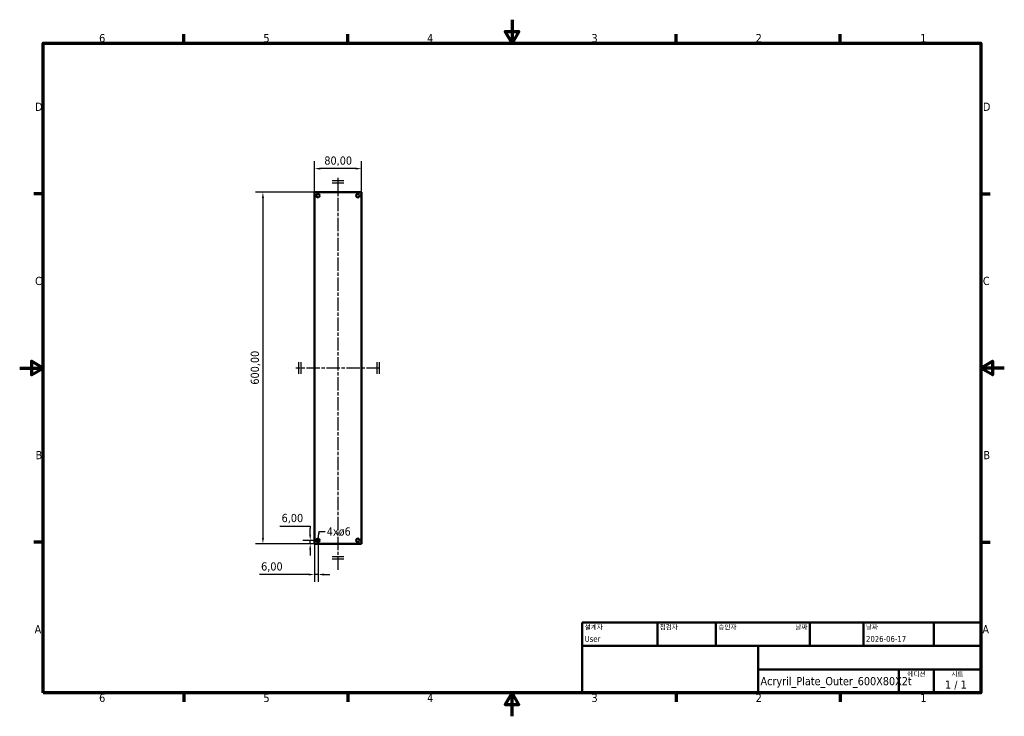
# Model space of a CAD drawing. Header units: millimetres. Extents: x 0 to 1680, y 0 to 1188.
import ezdxf
from ezdxf.enums import TextEntityAlignment as Align

# ---------------------------------------------------------------- set-up
doc = ezdxf.new("R2010")
doc.units = ezdxf.units.MM
doc.header["$LTSCALE"] = 4
doc.linetypes.add('CHAIN', pattern=[0.3543, 0.2362, -0.0295, 0.0591, -0.0295])
for name, color, linetype, lineweight in [('경계(ISO)', 7, 'Continuous', 70), ('기호(ISO)', 7, 'Continuous', 25), ('스케치 형상(ISO)', 7, 'Continuous', 25), ('외형선(ISO)', 7, 'Continuous', 50), ('제목(ISO)', 7, 'Continuous', 50), ('중심선(ISO)', 7, 'Continuous', 25), ('치수(ISO)', 7, 'Continuous', 25)]:
    doc.layers.add(name, color=color, linetype=linetype, lineweight=lineweight)
doc.styles.add('주 텍스트 (ISO)', font='tahoma.ttf')
doc.styles.add('텍스트 스타일39', font='tahoma.ttf')
doc.styles.add('텍스트 스타일41', font='tahoma.ttf')
doc.dimstyles.new('기본값 (ISO)', dxfattribs={"dimscale": 4, "dimtxt": 3.5, "dimasz": 2.5, "dimexe": 3.175, "dimexo": 0, "dimgap": 0.762, "dimtad": 1, "dimzin": 0, "dimtxsty": '주 텍스트 (ISO)', "dimcen": 0.09, "dimdle": 10, "dimclrd": 256, "dimclre": 256, "dimclrt": 256, "dimazin": 0, "dimtfac": 1.001486, "dimtmove": 0, "dimatfit": 3, "dimfxl": 0, "dimtolj": 1, "dimtzin": 0, "dimlwd": -1, "dimlwe": -1, "dimarcsym": 0})
doc.dimstyles.new('기본값 - 방법 1b (ISO)$7', dxfattribs={"dimscale": 4, "dimtxt": 3.5, "dimasz": 2.5, "dimexe": 3.175, "dimexo": 0, "dimgap": 0.762, "dimtad": 1, "dimtoh": 1, "dimtxsty": '주 텍스트 (ISO)', "dimcen": 0.09, "dimdle": 10, "dimclrd": 256, "dimclre": 256, "dimclrt": 256, "dimazin": 2, "dimtfac": 1, "dimtmove": 0, "dimatfit": 3, "dimfxl": 0, "dimtolj": 1, "dimlwd": -1, "dimlwe": -1, "dimarcsym": 0})

# ---------------------------------------------------------------- blocks, each defined once
blk = doc.blocks.new('경계 기본 경계')
at = {"layer": '경계(ISO)'}
for p, q in [((70, 287), (70, 290.9)), ((140, 287), (140, 290.9)), ((280, 287), (280, 290.9)), ((350, 287), (350, 290.9)), ((10, 222.75), (6.1, 222.75)), ((410, 222.75), (413.9, 222.75)), ((10, 74.25), (6.1, 74.25)), ((410, 74.25), (413.9, 74.25)), ((70, 10), (70, 6.1)), ((140, 10), (140, 6.1)), ((280, 10), (280, 6.1)), ((350, 10), (350, 6.1))]:
    blk.add_line(p, q, dxfattribs=at)
at = {"layer": '경계(ISO)', "flags": 128}
for points in [[(210, 297), (210, 287), (207.11, 292), (212.89, 292), (210, 287)], [(10, 10), (10, 287), (410, 287), (410, 10), (10, 10)], [(0, 148.5), (10, 148.5), (5, 151.39), (5, 145.61), (10, 148.5)], [(420, 148.5), (410, 148.5), (415, 151.39), (415, 145.61), (410, 148.5)], [(210, 0), (210, 10), (207.11, 5), (212.89, 5), (210, 10)]]:
    blk.add_lwpolyline(points, dxfattribs=at)
at = {"layer": '경계(ISO)', "char_height": 3.5, "attachment_point": 7, "style": '주 텍스트 (ISO)'}
for s, insert in [('6', (33.88, 287.33)), ('5', (103.98, 287.33)), ('4', (173.78, 287.4)), ('3', (243.91, 287.33)), ('2', (313.94, 287.4)), ('1', (384.21, 287.4)), ('D', (6.57, 258.13)), ('D', (410.87, 258.13)), ('C', (6.56, 183.81)), ('C', (410.86, 183.81)), ('B', (6.78, 109.63)), ('B', (411.08, 109.63)), ('A', (6.36, 35.38)), ('A', (410.66, 35.38)), ('6', (33.88, 6.03)), ('5', (103.98, 6.03)), ('4', (173.78, 6.1)), ('3', (243.91, 6.03)), ('2', (313.94, 6.1)), ('1', (384.21, 6.1))]:
    blk.add_mtext(s, dxfattribs=dict(at, insert=insert))
blk = doc.blocks.new('제목 블록 ISO')
at = {"layer": '제목(ISO)'}
for p, q in [((270.07, 130), (100.07, 130)), ((100.07, 130), (100.07, 100)), ((132.07, 120), (132.07, 130)), ((157.07, 120), (157.07, 130)), ((197.07, 120), (197.07, 130)), ((220.07, 120), (220.07, 130)), ((250.07, 120), (250.07, 130)), ((270.07, 100), (270.07, 130)), ((100.07, 120), (270.07, 120)), ((175.07, 120), (175.07, 100)), ((270.07, 110), (175.07, 110)), ((235.07, 100), (235.07, 110)), ((250.07, 100), (250.07, 110)), ((100.07, 100), (270.07, 100))]:
    blk.add_line(p, q, dxfattribs=at)
at = {"layer": '제목(ISO)', "style": '텍스트 스타일41'}
for s, p in [('설계자', (101.07, 129)), ('점검자', (133.07, 129)), ('승인자', (158.07, 129)), ('날짜', (221.07, 129))]:
    blk.add_text(s, height=2, dxfattribs=at).set_placement(p, align=Align.TOP_LEFT)
blk.add_text('날짜', height=2, dxfattribs=at).set_placement((196.07, 129), align=Align.TOP_RIGHT)
for s, p in [('에디션', (242.57, 109)), ('시트', (260.07, 109))]:
    blk.add_text(s, height=2, dxfattribs=at).set_placement(p, align=Align.TOP_CENTER)
at = {"layer": '제목(ISO)', "style": '주 텍스트 (ISO)'}
blk.add_text('1 / 1 ', height=3.5, dxfattribs=at).set_placement((260.07, 103.5), align=Align.MIDDLE_CENTER)
at = {"layer": '제목(ISO)', "style": '텍스트 스타일39'}
for tag, p in [('작성자', (101.07, 121)), ('점검자', (133.07, 121)), ('엔지니어링_승인자', (158.07, 121)), ('작성_날짜', (221.07, 121))]:
    blk.add_attdef(tag, text='', height=2.5, dxfattribs=at).set_placement(p, align=Align.BOTTOM_LEFT)
blk.add_attdef('엔지니어링_승인_날짜', text='', height=2.5, dxfattribs=at).set_placement((196.07, 121), align=Align.BOTTOM_RIGHT)
at = {"layer": '제목(ISO)', "style": '주 텍스트 (ISO)'}
for tag, p in [('제목', (222.57, 115)), ('회사', (137.41, 109.96)), ('리비전_번호', (242.57, 103.5))]:
    blk.add_attdef(tag, text='', height=3.5, dxfattribs=at).set_placement(p, align=Align.MIDDLE_CENTER)
blk.add_attdef('부품_번호', text='', height=3.5, dxfattribs=at).set_placement((176.07, 105), align=Align.MIDDLE_LEFT)
blk = doc.blocks.new('*D9')
at = {"layer": 'Defpoints', "color": 0, "transparency": 16777216}
for p in [(503, 894), (415, 294), (503, 294)]:
    blk.add_point(p, dxfattribs=at)
at = {"layer": '치수(ISO)', "transparency": 16777216}
for p, q in [((503, 894), (402.3, 894)), ((415, 884), (415, 304)), ((503, 294), (402.3, 294))]:
    blk.add_line(p, q, dxfattribs=at)
for points in [[(413.4, 884), (416.7, 884), (415, 894)], [(413.4, 304), (416.7, 304), (415, 294)]]:
    blk.add_solid(points, dxfattribs=at)
at = {"layer": '치수(ISO)', "transparency": 16777216, "insert": (394.2, 565.6), "char_height": 14, "attachment_point": 1, "rotation": 90, "style": '주 텍스트 (ISO)'}
blk.add_mtext('\\A1;600,00', dxfattribs=at)
blk = doc.blocks.new('*D10')
at = {"layer": 'Defpoints', "color": 0, "transparency": 16777216}
for p in [(503, 934), (503, 894), (583, 894)]:
    blk.add_point(p, dxfattribs=at)
at = {"layer": '치수(ISO)', "transparency": 16777216}
for p, q in [((503, 894), (503, 946.7)), ((583, 894), (583, 946.7)), ((573, 934), (513, 934))]:
    blk.add_line(p, q, dxfattribs=at)
for points in [[(513, 935.7), (513, 932.3), (503, 934)], [(573, 935.7), (573, 932.3), (583, 934)]]:
    blk.add_solid(points, dxfattribs=at)
at = {"layer": '치수(ISO)', "transparency": 16777216, "insert": (519.8, 954.8), "char_height": 14, "attachment_point": 1, "style": '주 텍스트 (ISO)'}
blk.add_mtext('\\A1;80,00', dxfattribs=at)
blk = doc.blocks.new('*D11')
at = {"layer": 'Defpoints', "color": 0, "transparency": 16777216}
for p in [(503, 294), (509, 300), (503, 241.8)]:
    blk.add_point(p, dxfattribs=at)
at = {"layer": '치수(ISO)', "transparency": 16777216}
for p, q in [((503, 294), (503, 229.1)), ((509, 300), (509, 229.1)), ((493, 241.8), (408.9, 241.8)), ((509, 241.8), (503, 241.8)), ((519, 241.8), (529, 241.8))]:
    blk.add_line(p, q, dxfattribs=at)
for points in [[(493, 243.5), (493, 240.1), (503, 241.8)], [(519, 243.5), (519, 240.1), (509, 241.8)]]:
    blk.add_solid(points, dxfattribs=at)
at = {"layer": '치수(ISO)', "transparency": 16777216, "insert": (411.9, 262.6), "char_height": 14, "attachment_point": 1, "style": '주 텍스트 (ISO)'}
blk.add_mtext('\\A1;6,00', dxfattribs=at)
blk = doc.blocks.new('*D12')
at = {"layer": 'Defpoints', "color": 0, "transparency": 16777216}
for p in [(495.7, 300), (503, 294), (509, 300)]:
    blk.add_point(p, dxfattribs=at)
at = {"layer": '치수(ISO)', "transparency": 16777216}
for p, q in [((443.8, 324.4), (495.7, 324.4)), ((495.7, 324.4), (495.7, 320)), ((495.7, 310), (495.7, 320)), ((509, 300), (483, 300)), ((503, 294), (483, 294)), ((495.7, 294), (495.7, 300)), ((495.7, 284), (495.7, 274))]:
    blk.add_line(p, q, dxfattribs=at)
for points in [[(494, 310), (497.4, 310), (495.7, 300)], [(494, 284), (497.4, 284), (495.7, 294)]]:
    blk.add_solid(points, dxfattribs=at)
at = {"layer": '치수(ISO)', "transparency": 16777216, "insert": (446.9, 345.2), "char_height": 14, "attachment_point": 1, "style": '주 텍스트 (ISO)'}
blk.add_mtext('\\A1;6,00', dxfattribs=at)
blk = doc.blocks.new('가로대칭')
at = {"layer": '스케치 형상(ISO)'}
for p, q in [((-0.5, 2.5), (-0.5, -2.5)), ((0.5, 2.5), (0.5, -2.5))]:
    blk.add_line(p, q, dxfattribs=at)
blk = doc.blocks.new('세로대칭')
at = {"layer": '스케치 형상(ISO)'}
for p, q in [((-2.5, 0.5), (2.5, 0.5)), ((-2.5, -0.5), (2.5, -0.5))]:
    blk.add_line(p, q, dxfattribs=at)

msp = doc.modelspace()

# ---------------------------------------------------------------- linework, layer by layer
at = {"layer": '외형선(ISO)'}
for p, q in [((503.029, 894), (503.029, 294)), ((583.029, 894), (503.029, 894)), ((583.029, 294), (583.029, 894)), ((583.029, 294), (503.029, 294))]:
    msp.add_line(p, q, dxfattribs=at)
for centre in [(509.029, 888), (577.029, 888), (509.029, 300), (577.029, 300)]:
    msp.add_circle(centre, 3, dxfattribs=at)
at = {"layer": '중심선(ISO)', "linetype": 'CHAIN', "ltscale": 23.990969}
for p, q in [((543.029, 918.264), (543.029, 247.377)), ((614.133, 594), (471.299, 594))]:
    msp.add_line(p, q, dxfattribs=at)

# ---------------------------------------------------------------- block references
at = {"xscale": 4, "yscale": 4, "zscale": 4}
for name, p in [('경계 기본 경계', (0, 0)), ('세로대칭', (543.029, 911.552)), ('가로대칭', (477.801, 594)), ('가로대칭', (611.152, 594)), ('세로대칭', (543.029, 270.665))]:
    msp.add_blockref(name, p, dxfattribs=at)
msp.add_blockref('제목 블록 ISO', (559.714, -360), dxfattribs=at).add_auto_attribs({'부품_번호': 'Acryril_Plate_Outer_600X80X2t', '작성자': 'User', '작성_날짜': '2026-06-17'})

# ---------------------------------------------------------------- texts
at = {"layer": '기호(ISO)', "insert": (523.991, 322.225), "char_height": 14, "width": 40.99028, "attachment_point": 1, "style": '주 텍스트 (ISO)'}
msp.add_mtext('\\fTahoma|b0|i0;4xø6', dxfattribs=at)

# ---------------------------------------------------------------- dimensions: what is measured, and where the dimension line sits
at = {"layer": '치수(ISO)'}
for base, p1, p2, angle, override, picture, middle in [((503.029, 934), (583.029, 894), (503.029, 894), 180, {"dimgap": 0.762, "dimdec": 2, "dimtol": 0, "dimlim": 0, "dimtp": 0, "dimtm": 0, "dimtdec": 2, "dimtofl": 0, "dimatfit": 1}, '*D10', (543.029, 934)), ((415.029, 294), (503.029, 894), (503.029, 294), 90, {"dimgap": 0.762, "dimdec": 2, "dimtol": 0, "dimlim": 0, "dimtp": 0, "dimtm": 0, "dimtdec": 2, "dimtofl": 0, "dimatfit": 1}, '*D9', (415.029, 594)), ((495.712, 300), (503.029, 294), (509.029, 300), 90, {"dimgap": 0.762, "dimtih": 1, "dimtoh": 1, "dimdec": 2, "dimtol": 0, "dimlim": 0, "dimtp": 0, "dimtm": 0, "dimtdec": 2, "dimtofl": 1, "dimtmove": 1, "dimatfit": 1}, '*D12', (495.234, 324.366)), ((503.029, 241.816), (509.029, 300), (503.029, 294), 180, {"dimgap": 0.762, "dimdec": 2, "dimtol": 0, "dimlim": 0, "dimtp": 0, "dimtm": 0, "dimtdec": 2, "dimtofl": 1, "dimatfit": 1}, '*D11', (429.81, 241.816))]:
    dim = msp.add_linear_dim(base=base, p1=p1, p2=p2, angle=angle, dimstyle='기본값 (ISO)', override=override, dxfattribs=at)
    dim.commit()
    dim.dimension.update_dxf_attribs({"geometry": picture, "text_midpoint": middle, "dimtype": 160})

# ---------------------------------------------------------------- leaders
at = {"layer": '기호(ISO)', "annotation_type": 0, "has_hookline": 1, "hookline_direction": 0, "text_width": 40.007}
msp.add_leader([(509.029, 303), (510.943, 315.225), (520.943, 315.225)], dimstyle='기본값 - 방법 1b (ISO)$7', override={"dimtad": 0}, dxfattribs=at)

doc.saveas('drawing.dxf')
